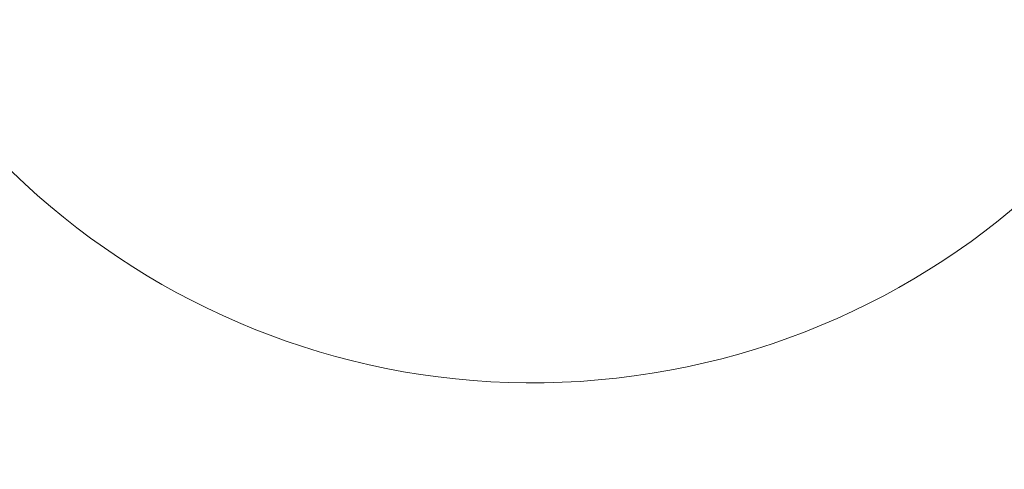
# Model space of a CAD drawing. Header units: millimetres. Extents: x 0 to 14900, y 0 to 10500.
# Tile 31 of 56: x 10197 to 11394, y 4717 to 5264. Entities that reach past the tile are written whole.
import ezdxf

# ---------------------------------------------------------------- set-up
doc = ezdxf.new("R2010")
doc.units = ezdxf.units.MM
doc.header["$LTSCALE"] = 25
doc.styles.add('SLDTEXTSTYLE0', font='TXT', dxfattribs={"width": 0.605})
doc.dimstyles.new('SLDDIMSTYLE1', dxfattribs={"dimtxt": 87.5, "dimasz": 87.5, "dimexe": 0, "dimexo": 0.0625, "dimgap": 21.875, "dimtad": 1, "dimdec": 4, "dimlfac": 25, "dimzin": 12, "dimdsep": 46, "dimtxsty": 'SLDTEXTSTYLE0', "dimsah": 1, "dimcen": 0.09, "dimadec": 1, "dimazin": 3, "dimtfac": 1, "dimtofl": 0, "dimtmove": 0, "dimatfit": 3, "dimfxl": 1, "dimfrac": 2, "dimtolj": 1, "dimtzin": 12, "dimarcsym": 0})

# ---------------------------------------------------------------- blocks, each defined once
blk = doc.blocks.new('_D_7')
at = {"color": 7, "linetype": 'Continuous', "lineweight": 0}
for p, q in [((12219.9, 5733.5), (13701, 5733.5)), ((8210.7, 5273.1), (7985.5, 5233.5))]:
    blk.add_line(p, q, dxfattribs=at)
at = {"color": 7, "linetype": 'Continuous', "lineweight": 18}
blk.add_arc((10821.4, 5733.5), 2842.1, 190, 0, dxfattribs=at)
for points in [[(13663.5, 5733.5), (13649.6, 5646.2), (13674.6, 5645.8)], [(8022.5, 5240), (8026.7, 5151.7), (8051.3, 5156.4)]]:
    blk.add_solid(points, dxfattribs=at)
at = {"color": 7, "linetype": 'Continuous', "lineweight": 18, "insert": (10935.4, 3003.7), "char_height": 87.5, "attachment_point": 1, "rotation": 5, "style": 'SLDTEXTSTYLE0'}
blk.add_mtext('170°', dxfattribs=at)

msp = doc.modelspace()

# ---------------------------------------------------------------- linework, layer by layer
at = {"color": 7, "linetype": 'Continuous', "lineweight": 18}
for radius in [2601, 911]:
    msp.add_arc((10821.3804458, 5733.4853482), radius, 190, 170, dxfattribs=at)

# ---------------------------------------------------------------- dimensions: what is measured, and where the dimension line sits
dim = msp.add_angular_dim_2l(base=(11069.0845311, 2902.214698), line1=((9924.2205828, 5575.2918583), (8259.8954802, 5281.8264381)), line2=((12169.92932, 5733.4853482), (9472.8315717, 5733.4853482)), dimstyle='SLDDIMSTYLE1', dxfattribs=at)
dim.commit()
dim.dimension.update_dxf_attribs({"geometry": '_D_7', "text_midpoint": (11069.0845311, 2902.214698), "dimtype": 162})

doc.saveas('drawing.dxf')
